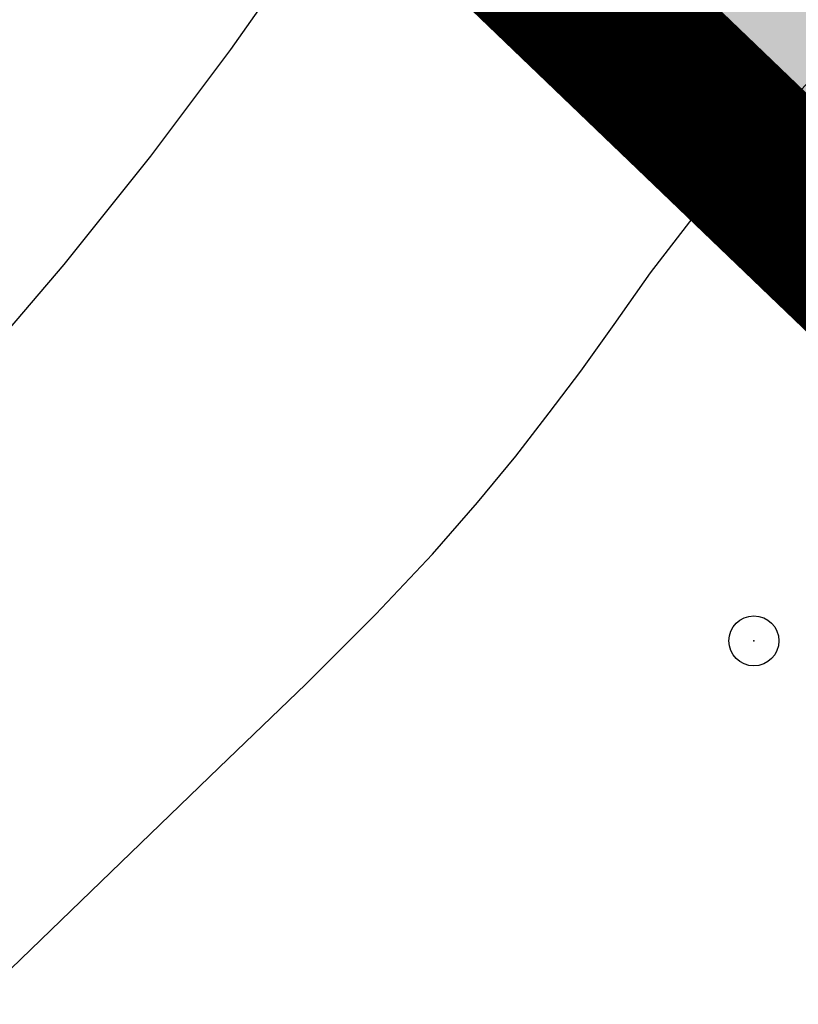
# Model space of a CAD drawing. Extents: x 0 to 363660, y 0 to 4201329.
# Tile 249 of 256: x 360302.82 to 360307.5, y 4200437.16 to 4200443.07. Entities that reach past the tile are written whole.
import ezdxf

# ---------------------------------------------------------------- set-up
doc = ezdxf.new("R2010")
doc.units = 0
doc.header["$LTSCALE"] = 0.5
doc.header["$MEASUREMENT"] = 0
doc.header["$PDMODE"] = 32
doc.header["$PDSIZE"] = 0.3
doc.linetypes.add('CONTI', pattern=[0])
doc.linetypes.add('GOST2.303 6', pattern=[12, 8, -1.5, 1, -1.5])
doc.layers.add('.', color=7, linetype='Continuous', lineweight=15)
doc.layers.add('GORIZDEFAULT', color=32, linetype='CONTI')
doc.layers.add('PI_TTDEFAULT', color=5, linetype='CONTI')

# ---------------------------------------------------------------- blocks, each defined once
blk = doc.blocks.new('gergrgrre')
at = {"layer": 'GORIZDEFAULT', "color": 32}
for points in [[(360287.26, 4200428.04, 539), (360289.1, 4200429.34, 539), (360290.93, 4200430.68, 539), (360292.69, 4200432.04, 539), (360294.37, 4200433.39, 539), (360295.95, 4200434.71, 539), (360297.41, 4200435.99, 539), (360298.75, 4200437.19, 539), (360299.93, 4200438.29, 539), (360300.95, 4200439.29, 539), (360301.8, 4200440.15, 539), (360302.5, 4200440.91, 539), (360303.09, 4200441.6, 539), (360303.61, 4200442.25, 539), (360304.09, 4200442.89, 539), (360304.56, 4200443.56, 539), (360305.06, 4200444.28, 539), (360305.62, 4200445.08, 539), (360306.25, 4200445.95, 539), (360306.93, 4200446.88, 539), (360307.66, 4200447.84, 539)], [(360297.69, 4200432.2, 538.5), (360298.37, 4200432.93, 538.5), (360299.07, 4200433.69, 538.5), (360299.81, 4200434.46, 538.5), (360300.56, 4200435.22, 538.5), (360301.32, 4200435.97, 538.5), (360302.06, 4200436.69, 538.5), (360302.77, 4200437.37, 538.5), (360303.43, 4200438.01, 538.5), (360304.02, 4200438.58, 538.5), (360304.54, 4200439.08, 538.5), (360304.96, 4200439.5, 538.5), (360305.3, 4200439.86, 538.5), (360305.57, 4200440.17, 538.5), (360305.8, 4200440.45, 538.5), (360306, 4200440.71, 538.5), (360306.19, 4200440.96, 538.5), (360306.39, 4200441.24, 538.5), (360306.61, 4200441.55, 538.5), (360306.88, 4200441.9, 538.5), (360307.22, 4200442.32, 538.5), (360307.66, 4200442.81, 538.5)]]:
    blk.add_polyline3d(points, dxfattribs=at)
at = {"layer": 'PI_TTDEFAULT', "color": 5}
blk.add_point((360307.23, 4200439.34, 538.2), dxfattribs=at)

msp = doc.modelspace()

# ---------------------------------------------------------------- hatches: boundary and pattern name
at = {"layer": '.', "ltscale": 0.149071}
h = msp.add_hatch(color=256, dxfattribs=at)
h.dxf.hatch_style = 1
h.set_gradient(color1=(255, 255, 255), tint=1)
h.paths.add_polyline_path([(359890.2408, 4200193.8911), (361190.2408, 4200193.8911), (361190.2408, 4201328.8911), (359890.2408, 4201328.8911)])
h.paths.add_polyline_path([(359905.2408, 4201313.8911), (361175.2408, 4201313.8911), (361175.2408, 4200208.8911), (359905.2408, 4200208.8911)], flags=16)
h = msp.add_hatch(color=256, dxfattribs=at)
h.dxf.hatch_style = 1
h.set_gradient(color1=(51, 204, 0), color2=(51, 204, 0), tint=1)
edge = h.paths.add_edge_path()
edge.add_line((361134.9552, 4200608.3269), (360514.4942, 4200266.4108))
edge.add_arc((360509.1852, 4200276.0448), 11, 226.16627, 298.85775, ccw=False)
edge.add_line((360501.567, 4200268.1099), (360238.6673, 4200520.5189))
edge.add_line((360238.6673, 4200520.5189), (360063.7707, 4200791.0208))
edge.add_line((360063.7707, 4200791.0208), (360055.8688, 4200786.6663))
edge.add_line((360055.8688, 4200786.6663), (360231.6784, 4200514.7524))
edge.add_line((360231.6784, 4200514.7524), (360505.9493, 4200251.4259))
edge.add_line((360505.9493, 4200251.4259), (361159.3115, 4200611.4729))
edge.add_line((361159.3115, 4200611.4729), (360747.9423, 4201168.0458))
edge.add_line((360747.9423, 4201168.0458), (360739.9898, 4201163.6635))
edge.add_line((360739.9898, 4201163.6635), (361138.4922, 4200624.4991))
edge.add_arc((361129.6462, 4200617.9609), 11, -61.14225, 36.46852, ccw=False)
h.paths.add_polyline_path([(360635.6728, 4200691.9948), (360780.1018, 4200429.9054), (360566.5264, 4200312.2108), (360568.1195, 4200309.2904), (360507.955, 4200275.9849), (360501.7823, 4200287.1978), (360494.3073, 4200283.3976), (360465.9201, 4200310.6521), (360492.9898, 4200325.7302), (360496.5577, 4200319.0962), (360521.8695, 4200333.0303), (360529.6859, 4200318.8316), (360555.3044, 4200332.7826), (360566.5272, 4200312.2113), (360586.6894, 4200323.322), (360558.0505, 4200375.2918), (360464.9982, 4200324.0137), (360283.7289, 4200498.0498)], flags=16)
edge = h.paths.add_edge_path(flags=17)
edge.add_line((361133.6671, 4200620.9329), (360949.4204, 4200870.2143))
edge.add_arc((360945.3995, 4200867.2423), 5, 36.46852, 118.85775)
edge.add_line((360942.9863, 4200871.6215), (360648.8455, 4200709.5299))
edge.add_arc((360651.2587, 4200705.1508), 5, 118.85775, 208.85775)
edge.add_line((360646.8796, 4200702.7376), (360795.1697, 4200433.6417))
edge.add_arc((360799.5488, 4200436.0549), 5, 208.85775, 298.85775)
edge.add_line((360801.962, 4200431.6758), (361132.0594, 4200613.5818))
edge.add_arc((361129.6462, 4200617.9609), 5, 298.85775, 396.46852)
h.paths.add_polyline_path([(360656.6925, 4200703.578), (360944.2638, 4200862.0493), (361123.7131, 4200619.2586), (360801.1215, 4200441.4887)], flags=16)
edge = h.paths.add_edge_path(flags=17)
edge.add_line((360789.9148, 4200430.7459), (360641.6244, 4200699.8422))
edge.add_arc((360637.2456, 4200697.4286), 5, 28.86341, 118.85775)
edge.add_line((360634.8324, 4200701.8077), (360274.624, 4200503.3084))
edge.add_arc((360277.0372, 4200498.9293), 5, 118.85775, 226.16627)
edge.add_line((360273.5743, 4200495.3225), (360505.7224, 4200272.4381))
edge.add_arc((360509.1852, 4200276.0448), 5, 226.16627, 298.85775)
edge.add_line((360511.5984, 4200271.6657), (360519.2488, 4200275.8816))
edge.add_line((360519.2488, 4200275.8816), (360524.5037, 4200278.7774))
edge.add_line((360524.5037, 4200278.7774), (360787.9489, 4200423.9536))
edge.add_arc((360785.5357, 4200428.3327), 5, 298.85775, 388.85775)
edge = h.paths.add_edge_path(flags=17)
edge.add_arc((360385.7688, 4200927.9302), 5, 28.85775, 118.85775)
edge.add_line((360383.3556, 4200932.3093), (360379.8523, 4200930.3788))
edge.add_line((360379.8523, 4200930.3788), (360528.6251, 4200660.4071))
edge.add_line((360528.6251, 4200660.4071), (360265.5953, 4200515.4598))
edge.add_line((360265.5953, 4200515.4598), (360250.3156, 4200530.1298))
edge.add_line((360250.3156, 4200530.1298), (360093.5417, 4200772.6022))
edge.add_line((360093.5417, 4200772.6022), (360090.3381, 4200770.8368))
edge.add_arc((360092.7513, 4200766.4577), 5, 118.85775, 212.88524)
edge.add_line((360088.5525, 4200763.7429), (360240.685, 4200528.449))
edge.add_line((360240.685, 4200528.449), (360243.3266, 4200524.3633))
edge.add_line((360243.3266, 4200524.3633), (360261.4853, 4200506.9292))
edge.add_arc((360264.9481, 4200510.536), 5, 226.16627, 298.85775)
edge.add_line((360267.3613, 4200506.1569), (360536.4722, 4200654.4553))
edge.add_arc((360534.0589, 4200658.8343), 5, 298.85915, 388.85698)
edge.add_line((360538.438, 4200661.2474), (360390.1479, 4200930.3434))
edge = h.paths.add_edge_path(flags=17)
edge.add_line((360749.1451, 4201133.8842), (360745.0255, 4201131.614))
edge.add_line((360745.0255, 4201131.614), (360929.8718, 4200881.5213))
edge.add_line((360929.8718, 4200881.5213), (360645.1092, 4200724.5977))
edge.add_line((360645.1092, 4200724.5977), (360496.3365, 4200994.5695))
edge.add_line((360496.3365, 4200994.5695), (360492.8332, 4200992.6389))
edge.add_arc((360495.2464, 4200988.2598), 5, 118.85775, 208.85855)
edge.add_line((360490.8673, 4200985.8466), (360639.1574, 4200716.7507))
edge.add_arc((360643.5365, 4200719.1639), 5, 208.85775, 298.85137)
edge.add_line((360645.9492, 4200714.7845), (360938.2181, 4200875.8445))
edge.add_arc((360935.8049, 4200880.2236), 5, 298.85775, 396.46852)
edge.add_line((360939.8258, 4200883.1955), (360755.5791, 4201132.477))
edge.add_arc((360751.5582, 4201129.505), 5, 36.46939, 118.85775)

# ---------------------------------------------------------------- linework, layer by layer
at = {"ltscale": 0.149071, "const_width": 0.1}
msp.add_lwpolyline([(360052.603, 4200791.7173), (360231.6784, 4200514.7524), (360505.9493, 4200251.4259), (361159.3115, 4200611.4729), (360744.3443, 4201172.9138)], dxfattribs=at)
at = {"color": 1, "linetype": 'GOST2.303 6', "lineweight": 30, "const_width": 1.0346}
msp.add_lwpolyline([(360055.8688, 4200786.6663), (360747.9423, 4201168.0458), (361159.3115, 4200611.4729), (360505.9493, 4200251.4259), (360231.6784, 4200514.7524)], close=True, dxfattribs=at)

# ---------------------------------------------------------------- block references
at = {"linetype": 'Continuous'}
msp.add_blockref('gergrgrre', (0, 0), dxfattribs=at)

doc.saveas('drawing.dxf')
